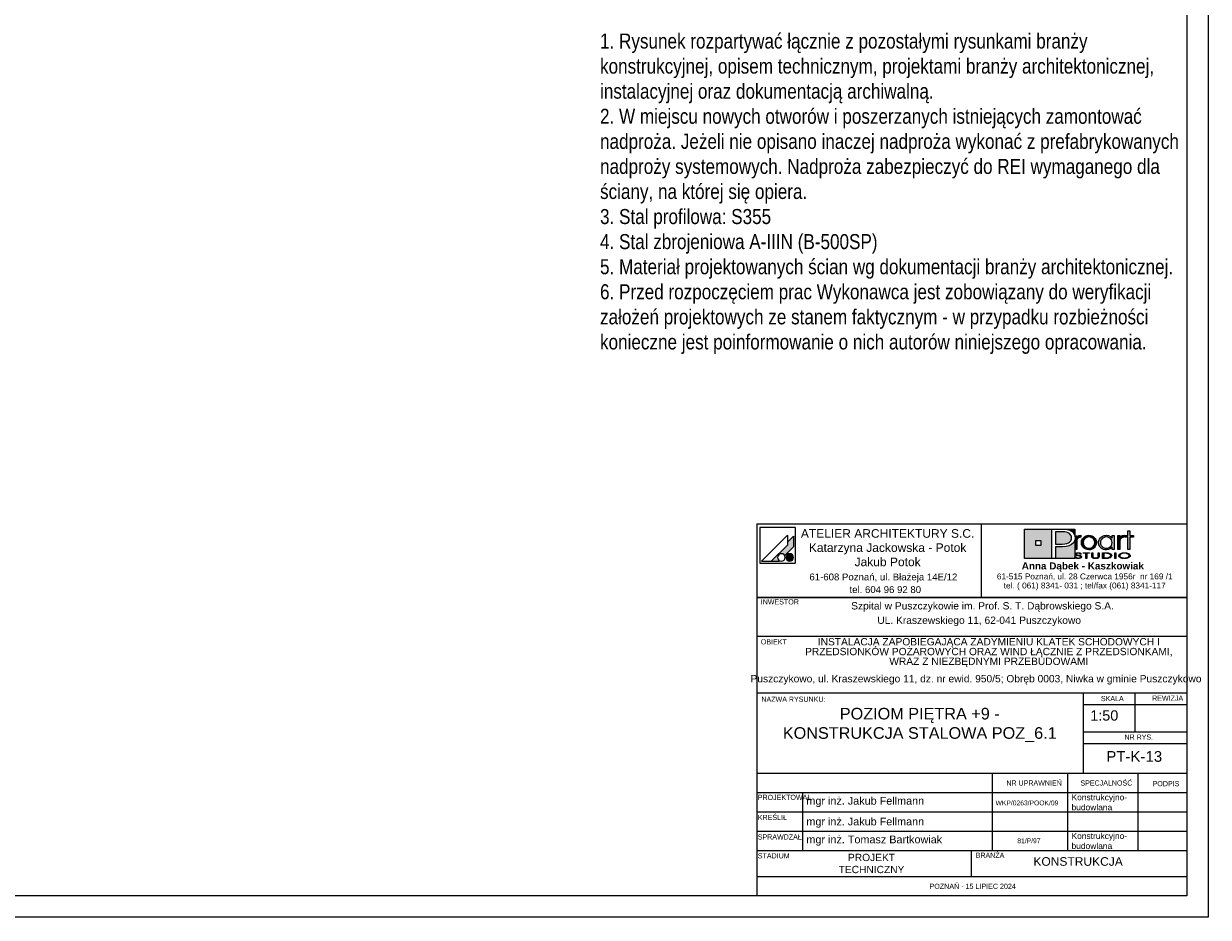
# Model space of a CAD drawing. Header units: millimetres. Extents: x 6307 to 19307, y -3070 to 5515.
# Tile 5 of 6: x 13795 to 19307, y -3070 to 1089. Entities that reach past the tile are written whole.
import ezdxf

# ---------------------------------------------------------------- set-up
doc = ezdxf.new("R2010")
doc.units = ezdxf.units.MM
doc.header["$LTSCALE"] = 200
for name, color, linetype in [('A_Arkusz', 7, 'Continuous'), ('BS_ram', 2, 'Continuous'), ('BZ_txs', 2, 'Continuous')]:
    doc.layers.add(name, color=color, linetype=linetype)
doc.styles.add('BIKTS', font='bikromsw.shx', dxfattribs={"width": 0.85})
doc.styles.add('GENERATED_STYLE_1', font='arial.ttf')
doc.styles.add('GENERATED_STYLE_2', font='txt')
doc.styles.add('GENERATED_STYLE_3', font='txt')

msp = doc.modelspace()

# ---------------------------------------------------------------- hatches: boundary and pattern name
at = {"layer": 'A_Arkusz', "linetype": 'Continuous', "lineweight": 5, "ltscale": 1000}
h = msp.add_hatch(color=7, dxfattribs=at)
h.paths.add_polyline_path([(18452.7, -1263.6), (18579.7, -1263.6), (18579.7, -1401.1), (18452.7, -1401.1)])
h.paths.add_polyline_path([(18504.7, -1316.5), (18528.4, -1316.5), (18528.4, -1340.4), (18504.7, -1340.4)], flags=0)
for points in [[(18685.9, -1263.6), (18685.9, -1293.7), (18685.2, -1291.3), (18682.1, -1285.2), (18678.1, -1279.9), (18673.2, -1275.3), (18667.5, -1271.5), (18662.1, -1268.9), (18656.2, -1266.9), (18650, -1265.4), (18642.9, -1264.4), (18626.9, -1263.6), (18625.7, -1263.6)], [(18628.7, -1276), (18619.7, -1275.9), (18596.1, -1275.9), (18596.1, -1333.2), (18626.7, -1333.2), (18639.1, -1332.6), (18649.3, -1330.8), (18657.1, -1327.7), (18661.2, -1325.1), (18664.7, -1321.8), (18667.5, -1318), (18669.7, -1313.8), (18671, -1309.3), (18671.4, -1304.7), (18670.3, -1297), (18666.9, -1290.2), (18661.1, -1284.3), (18655, -1280.6), (18647.8, -1278), (18639.6, -1276.5), (18635.4, -1276.2)], [(18596.1, -1401.1), (18685.9, -1401.1), (18685.9, -1316.2), (18680, -1327.6), (18670.3, -1336), (18659.1, -1341.3), (18645.8, -1344.4), (18630.2, -1345.5), (18596.1, -1345.6)]]:
    msp.add_hatch(color=7, dxfattribs=at).paths.add_polyline_path(points)
at = {"layer": 'A_Arkusz', "linetype": 'Continuous', "lineweight": 15, "ltscale": 1000}
for points in [[(17377.5, -1296.9), (17349.3, -1325.1), (17349.3, -1338), (17274, -1413.4), (17310.2, -1413.4), (17312.5, -1411.1), (17309.9, -1409.2), (17307.7, -1407.1), (17305.9, -1404.5), (17304.6, -1401.7), (17303.8, -1398.8), (17303.6, -1395.7), (17303.8, -1392.6), (17304.6, -1389.7), (17305.9, -1386.9), (17307.7, -1384.4), (17309.9, -1382.2), (17312.4, -1380.4), (17315.2, -1379.1), (17318.1, -1378.3), (17321.2, -1378.1), (17324.3, -1378.3), (17327.2, -1379.1), (17330, -1380.4), (17332.5, -1382.2), (17334.7, -1384.4), (17336.6, -1387), (17377.5, -1346.1), (17377.5, -1340)], [(17377.5, -1346.1), (17377.5, -1296.9), (17349.3, -1325.1), (17349.3, -1338), (17274, -1413.4), (17310.2, -1413.4), (17312.5, -1411.1, -1.314777), (17336.6, -1387)], [(18694.7, -1293.7), (18685.9, -1293.7), (18685.9, -1358.7), (18695.1, -1358.7), (18695.2, -1319.5, -0.145311), (18697.7, -1310.4, -0.140329), (18707.5, -1302.6), (18714.5, -1301.3), (18714.5, -1292.6), (18705.7, -1294.1), (18699.1, -1297.7), (18694.7, -1303.4)], [(18716.7, -1326), (18717, -1321.6), (18717.9, -1317.3), (18719.6, -1313.1), (18721.8, -1309), (18724.4, -1305.4), (18727.6, -1302.1), (18735, -1296.9), (18743.1, -1293.7), (18752, -1292.5), (18752.5, -1292.6), (18752, -1300), (18748.8, -1300.2), (18745.4, -1300.9), (18742.1, -1302), (18738.9, -1303.5), (18736, -1305.4), (18733.3, -1307.7), (18728.9, -1313.2), (18726.3, -1319.4), (18725.4, -1326.3), (18726.3, -1333.5), (18729, -1339.9), (18733.5, -1345.4), (18739, -1349.6), (18745.3, -1352), (18748.8, -1352.5), (18748.3, -1359.9), (18743.1, -1359.2), (18734.9, -1356.1), (18727.6, -1350.9), (18721.5, -1343.7), (18717.9, -1335.4)], [(18752, -1299.9), (18759.1, -1300.9), (18765.5, -1303.6), (18771.2, -1308), (18775.4, -1313.2), (18777.9, -1319.2), (18778.8, -1326), (18778.2, -1331.1), (18786.4, -1334.2), (18786.8, -1332.9), (18787.5, -1326.4), (18787.1, -1321.6), (18786, -1316.9), (18784, -1312.1), (18780.8, -1306.9), (18776.6, -1302.2), (18771.5, -1298.3), (18765.4, -1295.1), (18759.1, -1293.3), (18752.5, -1292.6)], [(18908.3, -1302.6), (18906.5, -1303.4), (18904.7, -1304.5), (18902.9, -1305.8), (18900.6, -1307.9), (18898.8, -1310), (18897.5, -1312.3), (18896.6, -1314.8), (18896.1, -1317.7), (18895.9, -1321.2), (18895.9, -1358.7), (18886.7, -1358.7), (18886.7, -1294.1), (18895.5, -1294.1), (18895.5, -1303.4), (18899.9, -1297.7), (18906.5, -1294.1), (18915.3, -1292.6), (18915.3, -1301.3), (18912.6, -1301.6), (18910.2, -1302.1)], [(18942.4, -1358.7), (18933.7, -1358.7), (18933.7, -1301.6), (18919.4, -1301.6), (18919.4, -1294.1), (18933.7, -1294.1), (18933.7, -1271.4), (18942.4, -1271.4), (18942.4, -1294.1), (18958.6, -1294.1), (18958.6, -1301.6), (18942.4, -1301.6)], [(18711.2, -1380.4), (18716.5, -1380.4), (18716.1, -1378.5), (18714.7, -1376.8), (18712.5, -1375.3), (18709.6, -1374.2), (18706.3, -1373.5), (18702.5, -1373.3), (18698.6, -1373.5), (18695.1, -1374.2), (18692.1, -1375.4), (18690, -1376.9), (18688.7, -1378.5), (18688.3, -1380.4), (18688.7, -1382.2), (18689.9, -1383.8), (18691.8, -1385.1), (18693.4, -1385.8), (18694.8, -1386.3), (18696, -1386.6), (18698.4, -1387), (18700.6, -1387.4), (18703, -1387.7), (18705.3, -1388.1), (18706.8, -1388.5), (18708.3, -1388.9), (18708.6, -1385.9), (18706.3, -1385.5), (18703.1, -1385), (18699.3, -1384.4), (18697.5, -1383.9), (18695.8, -1383.4), (18694.4, -1382.6), (18693.6, -1381.5), (18693.4, -1380.3), (18693.7, -1378.9), (18694.6, -1377.9), (18696.1, -1376.9), (18697.9, -1376.2), (18699.9, -1375.8), (18701.6, -1375.7), (18703.4, -1375.7), (18705.3, -1376), (18706.8, -1376.3), (18708.4, -1377), (18709.8, -1378), (18710.8, -1379.1)], [(18742.5, -1400.3), (18737.5, -1400.3), (18737.5, -1376.1), (18725.8, -1376.1), (18725.8, -1373.7), (18754.1, -1373.7), (18754.1, -1376.1), (18742.5, -1376.1)], [(18762.7, -1358.7), (18757.4, -1359.9), (18752.1, -1360.3), (18748.3, -1359.9), (18748.8, -1352.5), (18752.2, -1352.9), (18759.2, -1352), (18765.5, -1349.4), (18771, -1345.1), (18775.3, -1339.6), (18777.9, -1333.3), (18778.2, -1331.1), (18786.4, -1334.2), (18784.8, -1339.1), (18781.4, -1345.1), (18777.6, -1349.7), (18773.1, -1353.6), (18767.8, -1356.6)], [(18794.4, -1398.3), (18792.5, -1399.1), (18790.4, -1399.8), (18787.9, -1400.3), (18785.3, -1400.6), (18782.6, -1400.7), (18778.8, -1400.6), (18775.4, -1400), (18772.2, -1399), (18768.4, -1396.8), (18766.1, -1393.9), (18765.3, -1390.3), (18765.3, -1373.7), (18770.4, -1373.7), (18770.4, -1390.3), (18770.7, -1392.4), (18771.5, -1394.1), (18772.8, -1395.4, 0.154269), (18782.6, -1398.2, 0.149724), (18792.1, -1395.6), (18793.6, -1394.1)], [(18793.6, -1394.1), (18794.4, -1392.4), (18794.7, -1390.3), (18794.7, -1373.7), (18799.8, -1373.7), (18799.8, -1390.3), (18799.3, -1393.1), (18798.1, -1395.4), (18796, -1397.4), (18794.4, -1398.3)], [(18820.6, -1397.9), (18826.1, -1397.9), (18826.1, -1400.3), (18815.6, -1400.3), (18815.6, -1373.7), (18826.1, -1373.7), (18826.1, -1376.1), (18820.6, -1376.1)], [(18830, -1373.7), (18836.4, -1374), (18840.5, -1374.5), (18840.5, -1377.1), (18837.3, -1376.6), (18832.9, -1376.2), (18827.9, -1376.1), (18826.1, -1376.1), (18826.1, -1373.7)], [(18846.8, -1376), (18850, -1377.2), (18852.7, -1378.8), (18855, -1380.6), (18856.8, -1382.6), (18857.9, -1384.8), (18858.3, -1387), (18857.7, -1389.8), (18856, -1392.5), (18853.2, -1394.9), (18850.4, -1396.6), (18847.3, -1398), (18843.8, -1399), (18840.3, -1399.6), (18840.3, -1397), (18843.1, -1396.3), (18846.9, -1394.9), (18849.9, -1393), (18851.7, -1391.1), (18852.8, -1389.1), (18853.2, -1386.9), (18852.8, -1384.7), (18851.5, -1382.6), (18849.7, -1381), (18847, -1379.3), (18844.1, -1378.1), (18840.5, -1377.1), (18840.5, -1374.5), (18842, -1374.7)], [(18876.9, -1400.3), (18871.8, -1400.3), (18871.8, -1373.7), (18876.9, -1373.7)], [(17352.7, -1379.7), (17365.9, -1412.3, -0.39153), (17343.9, -1403.1, -0.418968)], [(17352.7, -1379.7), (17365.9, -1412.3, 0.455663), (17375.3, -1387.3, 0.390402)], [(18692, -1392.8), (18686.6, -1392.8), (18687, -1394.6), (18688, -1396.1), (18689.5, -1397.5), (18691, -1398.4), (18692.7, -1399.1), (18694, -1399.6), (18695, -1399.9), (18697.5, -1400.4), (18700.2, -1400.7), (18701.8, -1400.6), (18703.5, -1400.7), (18706.5, -1400.5), (18710.3, -1399.6), (18713.5, -1398.3), (18715.9, -1396.7), (18717.3, -1394.9), (18717.8, -1393), (18717.6, -1391.9), (18717.1, -1390.7), (18716.4, -1389.7), (18715.2, -1388.6), (18714.2, -1387.9), (18712.5, -1387.1), (18711.3, -1386.6), (18709.4, -1386.1), (18708.6, -1385.9), (18708.3, -1388.9), (18709.2, -1389.2), (18711.1, -1390.3), (18712.3, -1391.6), (18712.7, -1393.1), (18712.4, -1394.4), (18711.6, -1395.4), (18709.9, -1396.6), (18708.8, -1397.2), (18707.7, -1397.6), (18705.8, -1398), (18704.2, -1398.3), (18702.9, -1398.3), (18701.4, -1398.3), (18699.6, -1398.1), (18698, -1397.8), (18696.6, -1397.4), (18695.2, -1396.8), (18694.4, -1396.4), (18693.3, -1395.4), (18692.5, -1394.2)], [(18840.3, -1399.6), (18839.8, -1399.7), (18835.4, -1400.1), (18830.4, -1400.3), (18826.1, -1400.3), (18826.1, -1397.9), (18827.9, -1397.9), (18831.1, -1397.8), (18834.4, -1397.7), (18836.1, -1397.6), (18838.6, -1397.3), (18840.3, -1397)]]:
    msp.add_hatch(color=7, dxfattribs=at).paths.add_polyline_path(points)
h = msp.add_hatch(color=7, dxfattribs=at)
h.paths.add_polyline_path([(18860, -1347.4), (18852.6, -1354.6), (18843.7, -1358.9), (18833.3, -1360.3), (18826.7, -1359.7), (18820.4, -1358.1), (18814.3, -1355.4), (18809, -1351.8), (18804.6, -1347.4), (18801.1, -1342.1), (18798.7, -1337), (18797.3, -1331.7), (18796.8, -1326.4), (18797.1, -1322.2), (18798, -1318), (18799.4, -1313.9), (18801.3, -1310), (18803.7, -1306.4), (18806.5, -1303.1), (18810.2, -1300), (18814.3, -1297.3), (18818.9, -1295.2), (18823.5, -1293.7), (18828.4, -1292.8), (18833.4, -1292.5), (18838.7, -1292.9), (18843.8, -1294), (18848.5, -1295.9), (18852.8, -1298.4), (18856.6, -1301.7), (18860, -1305.6), (18860, -1300), (18860, -1294.1), (18868.7, -1294.1), (18868.7, -1319.6), (18868.7, -1358.7), (18860, -1358.7), (18860, -1353.7)])
h.paths.add_polyline_path([(18821.6, -1302.6, 0.471077), (18809.8, -1340.3, 0.494724), (18853.4, -1343.6, 0.387258), (18852.6, -1308.3, 0.314042)], flags=0)
h = msp.add_hatch(color=7, dxfattribs=at)
h.paths.add_polyline_path([(18917.2, -1373.3, 0.130991), (18896.6, -1378.2, 0.250658), (18890.4, -1386.9, 0.250617), (18895.3, -1394.9, 0.141351), (18917.3, -1400.7, 0.117723), (18937, -1396.2, 0.245905), (18943.9, -1387, 0.237366), (18939, -1379.1, 0.143887)])
h.paths.add_polyline_path([(18917.2, -1375.6, 0.128597), (18901.7, -1379.1), (18899.9, -1380.2), (18898.4, -1381.4), (18897.1, -1382.8), (18896.2, -1384.2), (18895.7, -1385.4), (18895.5, -1386.9), (18896.1, -1389.7), (18897.9, -1392.2), (18901.1, -1394.6, 0.126974), (18917.3, -1398.4, 0.113214), (18932.5, -1395), (18935.3, -1393.2), (18936.9, -1391.7), (18938, -1390.2), (18938.7, -1388.6), (18938.9, -1387), (18938.5, -1385), (18937.5, -1383.1), (18935.8, -1381.2), (18933.1, -1379.4, 0.11716)], flags=0)

# ---------------------------------------------------------------- linework, layer by layer
at = {"layer": 'A_Arkusz', "color": 7, "linetype": 'Continuous', "lineweight": 15, "ltscale": 1000}
for p, q in [((17207.4, -1239.7), (17207.4, -1581.2)), ((17207.4, -1239.8), (19207.4, -1239.8)), ((17220.3, -1256.8), (17220.3, -1422)), ((17385.6, -1256.8), (17220.3, -1256.8)), ((17385.6, -1256.8), (17385.6, -1422)), ((18249.8, -1239.7), (18249.8, -1581.2)), ((18452.7, -1263.6), (18685.9, -1263.6)), ((18452.7, -1401.1), (18452.7, -1263.6)), ((18579.7, -1401.1), (18579.7, -1263.6)), ((18579.7, -1263.6), (18625.2, -1263.6)), ((18625.2, -1263.6), (18634.7, -1263.8)), ((18634.7, -1263.8), (18642.9, -1264.4)), ((18642.9, -1264.4), (18650, -1265.4)), ((18650, -1265.4), (18656.2, -1266.9)), ((18656.2, -1266.9), (18662.1, -1268.9)), ((18685.9, -1263.6), (18685.9, -1294.1)), ((17349.3, -1292.1), (17228.1, -1413.4)), ((17349.3, -1292.1), (17349.3, -1338)), ((17377.5, -1296.9), (17349.3, -1325.1)), ((17377.5, -1296.9), (17377.5, -1340)), ((18504.7, -1316.5), (18528.4, -1316.5)), ((18504.7, -1316.5), (18528.4, -1316.5)), ((18504.7, -1340.4), (18504.7, -1316.5)), ((18528.4, -1316.5), (18528.4, -1340.4)), ((18528.4, -1316.5), (18528.4, -1340.4)), ((18596.1, -1275.9), (18596.1, -1333.2)), ((18619.7, -1275.9), (18596.1, -1275.9)), ((18628.7, -1276), (18619.7, -1275.9)), ((18635.4, -1276.2), (18628.7, -1276)), ((18639.6, -1276.5), (18635.4, -1276.2)), ((18647.8, -1278), (18639.6, -1276.5)), ((18655, -1280.6), (18647.8, -1278)), ((18661.2, -1284.4), (18655, -1280.6)), ((18666.9, -1290.2), (18661.2, -1284.4)), ((18661.2, -1325.1), (18664.7, -1321.8)), ((18662.1, -1268.9), (18667.5, -1271.5)), ((18664.7, -1321.8), (18667.5, -1318)), ((18670.3, -1297), (18666.9, -1290.2)), ((18667.5, -1271.5), (18673.2, -1275.3)), ((18667.5, -1318), (18669.7, -1313.8)), ((18669.7, -1313.8), (18671, -1309.3)), ((18671.4, -1304.7), (18670.3, -1297)), ((18671, -1309.3), (18671.4, -1304.7)), ((18673.2, -1275.3), (18678.1, -1279.9)), ((18678.1, -1279.9), (18682.1, -1285.2)), ((18685.8, -1317.2), (18680, -1327.6)), ((18682.1, -1285.2), (18685.2, -1291.3)), ((18685.2, -1291.3), (18687.1, -1297.9)), ((18687.7, -1304.9), (18685.8, -1317.2)), ((18685.9, -1316.9), (18685.9, -1401.1)), ((18687.1, -1297.9), (18687.7, -1304.9)), ((18694.7, -1294.1), (18694.7, -1303.4)), ((18694.7, -1303.4), (18699.1, -1297.7)), ((18695.3, -1317.7), (18695.1, -1321.2)), ((18695.1, -1321.2), (18695.1, -1358.7)), ((18695.8, -1314.8), (18695.3, -1317.7)), ((18696.6, -1312.3), (18695.8, -1314.8)), ((18697.9, -1310), (18696.6, -1312.3)), ((18699.8, -1307.9), (18697.9, -1310)), ((18699.1, -1297.7), (18705.7, -1294.1)), ((18702.1, -1305.8), (18699.8, -1307.9)), ((18703.9, -1304.5), (18702.1, -1305.8)), ((18705.7, -1303.4), (18703.9, -1304.5)), ((18705.7, -1294.1), (18714.5, -1292.6)), ((18707.5, -1302.6), (18705.7, -1303.4)), ((18709.4, -1302.1), (18707.5, -1302.6)), ((18711.7, -1301.6), (18709.4, -1302.1)), ((18714.5, -1301.3), (18711.7, -1301.6)), ((18714.5, -1292.6), (18714.5, -1301.3)), ((18716.7, -1326), (18717, -1321.6)), ((18717, -1321.6), (18717.9, -1317.3)), ((18717.9, -1317.3), (18719.6, -1313.1)), ((18719.6, -1313.1), (18721.8, -1309)), ((18721.8, -1309), (18724.4, -1305.4)), ((18724.4, -1305.4), (18727.6, -1302.1)), ((18726.3, -1319.4), (18725.4, -1326.3)), ((18728.9, -1313.2), (18726.3, -1319.4)), ((18727.6, -1302.1), (18735, -1296.9)), ((18733.3, -1307.7), (18728.9, -1313.2)), ((18736, -1305.4), (18733.3, -1307.7)), ((18735, -1296.9), (18743.1, -1293.7)), ((18738.9, -1303.5), (18736, -1305.4)), ((18742.1, -1302), (18738.9, -1303.5)), ((18745.4, -1300.9), (18742.1, -1302)), ((18743.1, -1293.7), (18752, -1292.5)), ((18748.8, -1300.2), (18745.4, -1300.9)), ((18752.2, -1300), (18748.8, -1300.2)), ((18752, -1292.5), (18758.9, -1293.2)), ((18759.1, -1300.9), (18752.2, -1300)), ((18758.9, -1293.2), (18765.4, -1295.1)), ((18765.5, -1303.6), (18759.1, -1300.9)), ((18765.4, -1295.1), (18771.5, -1298.3)), ((18771.2, -1308), (18765.5, -1303.6)), ((18775.4, -1313.2), (18771.2, -1308)), ((18771.5, -1298.3), (18776.6, -1302.2)), ((18777.9, -1319.2), (18775.4, -1313.2)), ((18776.6, -1302.2), (18780.8, -1306.9)), ((18778.8, -1326), (18777.9, -1319.2)), ((18780.8, -1306.9), (18784.2, -1312.3)), ((18784.2, -1312.3), (18786, -1316.9)), ((18786, -1316.9), (18787.1, -1321.6)), ((18787.1, -1321.6), (18787.5, -1326.4)), ((18796.8, -1326.4), (18797.1, -1322.2)), ((18797.1, -1322.2), (18798, -1318)), ((18798, -1318), (18799.4, -1313.9)), ((18799.4, -1313.9), (18801.3, -1310)), ((18801.3, -1310), (18803.7, -1306.4)), ((18803.7, -1306.4), (18806.5, -1303.1)), ((18806.5, -1319.4), (18805.6, -1326)), ((18806.5, -1303.1), (18810.2, -1300)), ((18809.2, -1313.3), (18806.5, -1319.4)), ((18813.7, -1307.8), (18809.2, -1313.3)), ((18810.2, -1300), (18814.3, -1297.3)), ((18819.6, -1303.5), (18813.7, -1307.8)), ((18814.3, -1297.3), (18818.9, -1295.2)), ((18818.9, -1295.2), (18823.5, -1293.7)), ((18826.1, -1300.8), (18819.6, -1303.5)), ((18823.5, -1293.7), (18828.4, -1292.8)), ((18833.2, -1300), (18826.1, -1300.8)), ((18828.4, -1292.8), (18833.4, -1292.5)), ((18840.4, -1300.9), (18833.2, -1300)), ((18833.4, -1292.5), (18838.7, -1292.9)), ((18838.7, -1292.9), (18843.8, -1294)), ((18846.7, -1303.6), (18840.4, -1300.9)), ((18843.8, -1294), (18848.5, -1295.9)), ((18852.3, -1307.9), (18846.7, -1303.6)), ((18848.5, -1295.9), (18852.8, -1298.4)), ((18856.6, -1313.4), (18852.3, -1307.9)), ((18852.8, -1298.4), (18856.6, -1301.7)), ((18856.6, -1301.7), (18860, -1305.6)), ((18859.2, -1319.6), (18856.6, -1313.4)), ((18860, -1326.5), (18859.2, -1319.6)), ((18860, -1305.6), (18860, -1294.1)), ((18860, -1294.1), (18868.7, -1294.1)), ((18868.7, -1294.1), (18868.7, -1358.7)), ((18886.7, -1358.7), (18886.7, -1294.1)), ((18886.7, -1294.1), (18895.5, -1294.1)), ((18895.5, -1294.1), (18895.5, -1303.4)), ((18895.5, -1303.4), (18899.9, -1297.7)), ((18896.1, -1317.7), (18895.9, -1321.2)), ((18895.9, -1321.2), (18895.9, -1358.7)), ((18896.6, -1314.8), (18896.1, -1317.7)), ((18897.5, -1312.3), (18896.6, -1314.8)), ((18898.8, -1310), (18897.5, -1312.3)), ((18900.6, -1307.9), (18898.8, -1310)), ((18899.9, -1297.7), (18906.5, -1294.1)), ((18902.9, -1305.8), (18900.6, -1307.9)), ((18904.7, -1304.5), (18902.9, -1305.8)), ((18906.5, -1303.4), (18904.7, -1304.5)), ((18906.5, -1294.1), (18915.3, -1292.6)), ((18908.3, -1302.6), (18906.5, -1303.4)), ((18910.2, -1302.1), (18908.3, -1302.6)), ((18912.6, -1301.6), (18910.2, -1302.1)), ((18915.3, -1301.3), (18912.6, -1301.6)), ((18915.3, -1292.6), (18915.3, -1301.3)), ((18919.4, -1301.6), (18919.4, -1294.1)), ((18919.4, -1294.1), (18933.7, -1294.1)), ((18933.7, -1301.6), (18919.4, -1301.6)), ((18933.7, -1294.1), (18933.7, -1271.4)), ((18933.7, -1271.4), (18942.4, -1271.4)), ((18933.7, -1358.7), (18933.7, -1301.6)), ((18942.4, -1271.4), (18942.4, -1294.1)), ((18942.4, -1294.1), (18958.6, -1294.1)), ((18958.6, -1301.6), (18942.4, -1301.6)), ((18942.4, -1301.6), (18942.4, -1358.7)), ((18958.6, -1294.1), (18958.6, -1301.6)), ((17349.3, -1338), (17274, -1413.4)), ((17377.5, -1346.1), (17336.6, -1387)), ((17377.5, -1340), (17377.5, -1346.1)), ((18528.4, -1340.4), (18504.7, -1340.4)), ((18596.1, -1333.2), (18626.7, -1333.2)), ((18596.1, -1345.6), (18596.1, -1401.1)), ((18629.3, -1345.6), (18596.1, -1345.6)), ((18626.7, -1333.2), (18639.1, -1332.6)), ((18645.5, -1344.5), (18629.3, -1345.6)), ((18639.1, -1332.6), (18649.3, -1330.8)), ((18659.1, -1341.3), (18645.5, -1344.5)), ((18649.3, -1330.8), (18657.1, -1327.7)), ((18657.1, -1327.7), (18661.2, -1325.1)), ((18670.3, -1336), (18659.1, -1341.3)), ((18680, -1327.6), (18670.3, -1336)), ((18695.1, -1358.7), (18685.9, -1358.7)), ((18688.7, -1378.5), (18690, -1376.9)), ((18690, -1376.9), (18692.1, -1375.4)), ((18692.1, -1375.4), (18695.1, -1374.2)), ((18694.6, -1377.9), (18693.7, -1379)), ((18696.1, -1376.9), (18694.6, -1377.9)), ((18695.1, -1374.2), (18698.6, -1373.5)), ((18697.9, -1376.2), (18696.1, -1376.9)), ((18699.9, -1375.8), (18697.9, -1376.2)), ((18698.6, -1373.5), (18702.5, -1373.3)), ((18702.1, -1375.6), (18699.9, -1375.8)), ((18704.5, -1375.8), (18702.1, -1375.6)), ((18702.5, -1373.3), (18706.3, -1373.5)), ((18706.6, -1376.2), (18704.5, -1375.8)), ((18706.3, -1373.5), (18709.6, -1374.2)), ((18708.4, -1377), (18706.6, -1376.2)), ((18709.8, -1378), (18708.4, -1377)), ((18709.6, -1374.2), (18712.5, -1375.3)), ((18710.8, -1379.1), (18709.8, -1378)), ((18712.5, -1375.3), (18714.7, -1376.8)), ((18714.7, -1376.8), (18716.1, -1378.5)), ((18717.9, -1335.4), (18716.7, -1326)), ((18721.5, -1343.7), (18717.9, -1335.4)), ((18727.6, -1350.9), (18721.5, -1343.7)), ((18725.4, -1326.3), (18726.3, -1333.5)), ((18725.8, -1376.1), (18725.8, -1373.7)), ((18725.8, -1373.7), (18754.1, -1373.7)), ((18737.5, -1376.1), (18725.8, -1376.1)), ((18726.3, -1333.5), (18729, -1339.9)), ((18734.9, -1356.1), (18727.6, -1350.9)), ((18729, -1339.9), (18733.5, -1345.4)), ((18733.5, -1345.4), (18739, -1349.6)), ((18743.1, -1359.2), (18734.9, -1356.1)), ((18737.5, -1400.3), (18737.5, -1376.1)), ((18739, -1349.6), (18745.3, -1352)), ((18754.1, -1376.1), (18742.5, -1376.1)), ((18742.5, -1376.1), (18742.5, -1400.3)), ((18752.1, -1360.3), (18743.1, -1359.2)), ((18745.3, -1352), (18752.2, -1352.9)), ((18757.4, -1359.9), (18752.1, -1360.3)), ((18752.2, -1352.9), (18759.2, -1352)), ((18754.1, -1373.7), (18754.1, -1376.1)), ((18762.7, -1358.7), (18757.4, -1359.9)), ((18759.2, -1352), (18765.5, -1349.4)), ((18767.8, -1356.6), (18762.7, -1358.7)), ((18765.3, -1373.7), (18770.4, -1373.7)), ((18765.3, -1390.3), (18765.3, -1373.7)), ((18765.5, -1349.4), (18771, -1345.1)), ((18773.1, -1353.6), (18767.8, -1356.6)), ((18770.4, -1373.7), (18770.4, -1390.3)), ((18771, -1345.1), (18775.3, -1339.6)), ((18777.6, -1349.7), (18773.1, -1353.6)), ((18775.3, -1339.6), (18777.9, -1333.3)), ((18781.4, -1345.1), (18777.6, -1349.7)), ((18777.9, -1333.3), (18778.8, -1326)), ((18784.8, -1339.1), (18781.4, -1345.1)), ((18786.8, -1332.9), (18784.8, -1339.1)), ((18787.5, -1326.4), (18786.8, -1332.9)), ((18794.7, -1390.3), (18794.7, -1373.7)), ((18794.7, -1373.7), (18799.8, -1373.7)), ((18797.3, -1331.7), (18796.8, -1326.4)), ((18798.7, -1337), (18797.3, -1331.7)), ((18801.1, -1342.1), (18798.7, -1337)), ((18799.8, -1373.7), (18799.8, -1390.3)), ((18804.6, -1347.4), (18801.1, -1342.1)), ((18809, -1351.8), (18804.6, -1347.4)), ((18805.6, -1326), (18806.4, -1333)), ((18806.4, -1333), (18809, -1339.2)), ((18809, -1339.2), (18813.4, -1344.8)), ((18814.3, -1355.4), (18809, -1351.8)), ((18813.4, -1344.8), (18816, -1347.1)), ((18820.4, -1358.1), (18814.3, -1355.4)), ((18815.6, -1400.3), (18815.6, -1373.7)), ((18815.6, -1373.7), (18826.1, -1373.7)), ((18815.6, -1400.3), (18815.6, -1373.7)), ((18815.6, -1373.7), (18830, -1373.7)), ((18816, -1347.1), (18819.1, -1349.1)), ((18819.1, -1349.1), (18822.5, -1350.7)), ((18826.7, -1359.7), (18820.4, -1358.1)), ((18826.1, -1376.1), (18820.6, -1376.1)), ((18820.6, -1376.1), (18820.6, -1397.9)), ((18827.9, -1376.1), (18820.6, -1376.1)), ((18820.6, -1376.1), (18820.6, -1397.9)), ((18822.5, -1350.7), (18826, -1351.9)), ((18826, -1351.9), (18829.6, -1352.6)), ((18826.1, -1373.7), (18826.1, -1376.1)), ((18833.3, -1360.3), (18826.7, -1359.7)), ((18832.9, -1376.2), (18827.9, -1376.1)), ((18829.6, -1352.6), (18833.3, -1352.9)), ((18830, -1373.7), (18836.4, -1374)), ((18837.3, -1376.6), (18832.9, -1376.2)), ((18833.3, -1352.9), (18840.3, -1352)), ((18843.7, -1358.9), (18833.3, -1360.3)), ((18836.4, -1374), (18842, -1374.7)), ((18840.9, -1377.2), (18837.3, -1376.6)), ((18840.3, -1352), (18846.6, -1349.4)), ((18844.1, -1378.1), (18840.9, -1377.2)), ((18842, -1374.7), (18846.8, -1376)), ((18852.6, -1354.6), (18843.7, -1358.9)), ((18846.6, -1349.4), (18852.2, -1345)), ((18846.8, -1376), (18850, -1377.2)), ((18850, -1377.2), (18852.7, -1378.8)), ((18852.2, -1345), (18856.6, -1339.5)), ((18860, -1347.4), (18852.6, -1354.6)), ((18856.6, -1339.5), (18859.1, -1333.4)), ((18859.1, -1333.4), (18860, -1326.5)), ((18860, -1358.7), (18860, -1347.4)), ((18868.7, -1358.7), (18860, -1358.7)), ((18871.8, -1400.3), (18871.8, -1373.7)), ((18871.8, -1373.7), (18876.9, -1373.7)), ((18871.8, -1400.3), (18871.8, -1373.7)), ((18871.8, -1373.7), (18876.9, -1373.7)), ((18876.9, -1373.7), (18876.9, -1400.3)), ((18876.9, -1373.7), (18876.9, -1400.3)), ((18895.9, -1358.7), (18886.7, -1358.7)), ((18896.6, -1378.2), (18899.9, -1376.5)), ((18899.9, -1376.5), (18904, -1375.1)), ((18906.3, -1377.2), (18901.7, -1379.1)), ((18904, -1375.1), (18908.1, -1374.1)), ((18911.4, -1376), (18906.3, -1377.2)), ((18908.1, -1374.1), (18912.5, -1373.5)), ((18917.2, -1375.6), (18911.4, -1376)), ((18912.5, -1373.5), (18917.2, -1373.3)), ((18917.2, -1373.3), (18922.4, -1373.5)), ((18920.7, -1375.8), (18917.2, -1375.6)), ((18924, -1376.2), (18920.7, -1375.8)), ((18922.4, -1373.5), (18927.4, -1374.3)), ((18927.2, -1376.9), (18924, -1376.2)), ((18930.6, -1378.1), (18927.2, -1376.9)), ((18927.4, -1374.3), (18932.2, -1375.6)), ((18932.2, -1375.6), (18935.9, -1377.2)), ((18942.4, -1358.7), (18933.7, -1358.7)), ((18935.9, -1377.2), (18939, -1379.1)), ((17220.3, -1422), (17385.6, -1422)), ((17228.1, -1413.4), (17310.2, -1413.4)), ((17312.5, -1411.1), (17310.2, -1413.4)), ((18685.9, -1401.1), (18452.7, -1401.1)), ((18596.1, -1401.1), (18579.7, -1401.1)), ((18687, -1394.6), (18686.6, -1392.8)), ((18686.6, -1392.8), (18692, -1392.8)), ((18688, -1396.1), (18687, -1394.6)), ((18689.5, -1397.5), (18688, -1396.1)), ((18688.3, -1380.4), (18688.7, -1378.5)), ((18688.7, -1382.2), (18688.3, -1380.4)), ((18689.9, -1383.8), (18688.7, -1382.2)), ((18691, -1398.4), (18689.5, -1397.5)), ((18691.8, -1385.1), (18689.9, -1383.8)), ((18692.9, -1399.2), (18691, -1398.4)), ((18692.9, -1385.6), (18691.8, -1385.1)), ((18692, -1392.8), (18692.5, -1394.2)), ((18692.5, -1394.2), (18693.3, -1395.4)), ((18694.1, -1386.1), (18692.9, -1385.6)), ((18695, -1399.9), (18692.9, -1399.2)), ((18693.3, -1395.4), (18694.4, -1396.4)), ((18693.7, -1379), (18693.4, -1380.3)), ((18693.4, -1380.3), (18693.6, -1381.5)), ((18693.6, -1381.5), (18694.4, -1382.6)), ((18695.4, -1386.4), (18694.1, -1386.1)), ((18694.4, -1382.6), (18695.8, -1383.4)), ((18694.4, -1396.4), (18695.4, -1396.9)), ((18697.3, -1400.4), (18695, -1399.9)), ((18697, -1386.8), (18695.4, -1386.4)), ((18695.4, -1396.9), (18696.6, -1397.4)), ((18695.8, -1383.4), (18697.5, -1383.9)), ((18696.6, -1397.4), (18698, -1397.8)), ((18699, -1387.1), (18697, -1386.8)), ((18699.8, -1400.6), (18697.3, -1400.4)), ((18697.5, -1383.9), (18700, -1384.5)), ((18698, -1397.8), (18699.4, -1398.1)), ((18701.4, -1387.5), (18699, -1387.1)), ((18699.4, -1398.1), (18700.9, -1398.3)), ((18702.3, -1400.7), (18699.8, -1400.6)), ((18700, -1384.5), (18703.3, -1385)), ((18700.9, -1398.3), (18702.4, -1398.4)), ((18704.7, -1388), (18701.4, -1387.5)), ((18706.5, -1400.5), (18702.3, -1400.7)), ((18702.4, -1398.4), (18703.8, -1398.3)), ((18703.3, -1385), (18706, -1385.5)), ((18703.8, -1398.3), (18705.1, -1398.2)), ((18707.3, -1388.6), (18704.7, -1388)), ((18705.1, -1398.2), (18706.5, -1397.9)), ((18706, -1385.5), (18708, -1385.8)), ((18706.5, -1397.9), (18707.8, -1397.5)), ((18710.3, -1399.6), (18706.5, -1400.5)), ((18709.2, -1389.2), (18707.3, -1388.6)), ((18707.8, -1397.5), (18708.9, -1397.1)), ((18708, -1385.8), (18709.4, -1386.1)), ((18708.9, -1397.1), (18709.9, -1396.6)), ((18711.1, -1390.3), (18709.2, -1389.2)), ((18709.4, -1386.1), (18710.5, -1386.3)), ((18709.9, -1396.6), (18711.5, -1395.6)), ((18713.5, -1398.3), (18710.3, -1399.6)), ((18710.5, -1386.3), (18711.6, -1386.7)), ((18711.2, -1380.4), (18710.8, -1379.1)), ((18712.3, -1391.6), (18711.1, -1390.3)), ((18716.5, -1380.4), (18711.2, -1380.4)), ((18711.5, -1395.6), (18712.4, -1394.4)), ((18711.6, -1386.7), (18712.7, -1387.2)), ((18712.7, -1393.1), (18712.3, -1391.6)), ((18712.4, -1394.4), (18712.7, -1393.1)), ((18712.7, -1387.2), (18714.2, -1387.9)), ((18715.9, -1396.7), (18713.5, -1398.3)), ((18714.2, -1387.9), (18715.4, -1388.8)), ((18715.4, -1388.8), (18716.4, -1389.7)), ((18717.3, -1394.9), (18715.9, -1396.7)), ((18716.1, -1378.5), (18716.5, -1380.4)), ((18716.4, -1389.7), (18717.2, -1390.8)), ((18717.2, -1390.8), (18717.6, -1391.9)), ((18717.8, -1393), (18717.3, -1394.9)), ((18717.6, -1391.9), (18717.8, -1393)), ((18742.5, -1400.3), (18737.5, -1400.3)), ((18766.1, -1393.9), (18765.3, -1390.3)), ((18768.4, -1396.8), (18766.1, -1393.9)), ((18772.2, -1399), (18768.4, -1396.8)), ((18770.4, -1390.3), (18770.7, -1392.4)), ((18770.7, -1392.4), (18771.5, -1394.1)), ((18771.5, -1394.1), (18773, -1395.6)), ((18775.4, -1400), (18772.2, -1399)), ((18773, -1395.6), (18774.1, -1396.4)), ((18774.1, -1396.4), (18775.5, -1397)), ((18778.8, -1400.6), (18775.4, -1400)), ((18775.5, -1397), (18777.1, -1397.5)), ((18777.1, -1397.5), (18778.8, -1397.9)), ((18778.8, -1397.9), (18780.6, -1398.1)), ((18782.6, -1400.7), (18778.8, -1400.6)), ((18780.6, -1398.1), (18782.6, -1398.2)), ((18782.6, -1398.2), (18784.5, -1398.1)), ((18785.3, -1400.6), (18782.6, -1400.7)), ((18784.5, -1398.1), (18786.3, -1397.9)), ((18787.9, -1400.3), (18785.3, -1400.6)), ((18786.3, -1397.9), (18788, -1397.5)), ((18790.4, -1399.8), (18787.9, -1400.3)), ((18788, -1397.5), (18789.6, -1397)), ((18789.6, -1397), (18791, -1396.4)), ((18792.5, -1399.1), (18790.4, -1399.8)), ((18791, -1396.4), (18792.1, -1395.6)), ((18792.1, -1395.6), (18793.6, -1394.1)), ((18794.4, -1398.3), (18792.5, -1399.1)), ((18793.6, -1394.1), (18794.4, -1392.4)), ((18794.4, -1392.4), (18794.7, -1390.3)), ((18796, -1397.4), (18794.4, -1398.3)), ((18798.1, -1395.4), (18796, -1397.4)), ((18799.3, -1393.1), (18798.1, -1395.4)), ((18799.8, -1390.3), (18799.3, -1393.1)), ((18826.1, -1400.3), (18815.6, -1400.3)), ((18830.4, -1400.3), (18815.6, -1400.3)), ((18820.6, -1397.9), (18826.1, -1397.9)), ((18820.6, -1397.9), (18827.9, -1397.9)), ((18826.1, -1397.9), (18826.1, -1400.3)), ((18827.9, -1397.9), (18832.4, -1397.8)), ((18835.4, -1400.1), (18830.4, -1400.3)), ((18832.4, -1397.8), (18836.1, -1397.6)), ((18839.8, -1399.7), (18835.4, -1400.1)), ((18836.1, -1397.6), (18839, -1397.3)), ((18839, -1397.3), (18843.2, -1396.3)), ((18843.8, -1399), (18839.8, -1399.7)), ((18843.2, -1396.3), (18846.9, -1394.9)), ((18847.3, -1398), (18843.8, -1399)), ((18846.9, -1379.2), (18844.1, -1378.1)), ((18849.4, -1380.7), (18846.9, -1379.2)), ((18846.9, -1394.9), (18849.9, -1393)), ((18850.4, -1396.6), (18847.3, -1398)), ((18851.5, -1382.6), (18849.4, -1380.7)), ((18849.9, -1393), (18851.7, -1391.1)), ((18853.2, -1394.9), (18850.4, -1396.6)), ((18852.8, -1384.7), (18851.5, -1382.6)), ((18851.7, -1391.1), (18852.8, -1389.1)), ((18852.7, -1378.8), (18855, -1380.6)), ((18853.2, -1386.9), (18852.8, -1384.7)), ((18852.8, -1389.1), (18853.2, -1386.9)), ((18856, -1392.5), (18853.2, -1394.9)), ((18855, -1380.6), (18856.8, -1382.6)), ((18857.7, -1389.8), (18856, -1392.5)), ((18856.8, -1382.6), (18857.9, -1384.8)), ((18858.3, -1387), (18857.7, -1389.8)), ((18857.9, -1384.8), (18858.3, -1387)), ((18876.9, -1400.3), (18871.8, -1400.3)), ((18876.9, -1400.3), (18871.8, -1400.3)), ((18890.4, -1386.9), (18890.8, -1384.6)), ((18890.7, -1388.9), (18890.4, -1386.9)), ((18891.5, -1390.9), (18890.7, -1388.9)), ((18890.8, -1384.6), (18891.9, -1382.4)), ((18892.9, -1392.8), (18891.5, -1390.9)), ((18891.9, -1382.4), (18893.8, -1380.3)), ((18895.3, -1394.9), (18892.9, -1392.8)), ((18893.8, -1380.3), (18896.6, -1378.2)), ((18898.4, -1396.8), (18895.3, -1394.9)), ((18895.7, -1385.5), (18895.5, -1386.9)), ((18895.5, -1386.9), (18896.1, -1389.7)), ((18896.2, -1384.2), (18895.7, -1385.5)), ((18896.1, -1389.7), (18897.9, -1392.2)), ((18897.1, -1382.8), (18896.2, -1384.2)), ((18898.3, -1381.5), (18897.1, -1382.8)), ((18897.9, -1392.2), (18900.8, -1394.4)), ((18899.9, -1380.2), (18898.3, -1381.5)), ((18902.2, -1398.4), (18898.4, -1396.8)), ((18901.7, -1379.1), (18899.9, -1380.2)), ((18900.8, -1394.4), (18903, -1395.6)), ((18906.9, -1399.7), (18902.2, -1398.4)), ((18903, -1395.6), (18905.4, -1396.5)), ((18905.4, -1396.5), (18908.1, -1397.3)), ((18911.9, -1400.5), (18906.9, -1399.7)), ((18908.1, -1397.3), (18911.1, -1397.9)), ((18911.1, -1397.9), (18914.1, -1398.2)), ((18917.3, -1400.7), (18911.9, -1400.5)), ((18914.1, -1398.2), (18917.3, -1398.4)), ((18917.3, -1398.4), (18921.5, -1398.1)), ((18921.1, -1400.6), (18917.3, -1400.7)), ((18924.8, -1400.2), (18921.1, -1400.6)), ((18921.5, -1398.1), (18925.6, -1397.5)), ((18928.5, -1399.4), (18924.8, -1400.2)), ((18925.6, -1397.5), (18929.4, -1396.3)), ((18931.6, -1398.6), (18928.5, -1399.4)), ((18929.4, -1396.3), (18932.5, -1395)), ((18933.5, -1379.5), (18930.6, -1378.1)), ((18934.4, -1397.5), (18931.6, -1398.6)), ((18932.5, -1395), (18935, -1393.5)), ((18935.8, -1381.2), (18933.5, -1379.5)), ((18937, -1396.2), (18934.4, -1397.5)), ((18935, -1393.5), (18936.9, -1391.7)), ((18937.5, -1383.1), (18935.8, -1381.2)), ((18936.9, -1391.7), (18938, -1390.2)), ((18940.8, -1393.4), (18937, -1396.2)), ((18938.5, -1385), (18937.5, -1383.1)), ((18938, -1390.2), (18938.7, -1388.6)), ((18938.9, -1387), (18938.5, -1385)), ((18938.7, -1388.6), (18938.9, -1387)), ((18939, -1379.1), (18941.5, -1381.2)), ((18943.2, -1390.4), (18940.8, -1393.4)), ((18941.5, -1381.2), (18942.8, -1383.1)), ((18942.8, -1383.1), (18943.7, -1385)), ((18943.9, -1387), (18943.2, -1390.4)), ((18943.7, -1385), (18943.9, -1387)), ((17207.4, -1581.2), (19207.4, -1581.2)), ((17207.4, -1581.2), (17207.4, -2970.3)), ((19207.4, -1581.2), (17207.4, -1581.2)), ((17207.4, -1761.2), (19207.4, -1761.2)), ((17207.4, -2025.2), (19207.4, -2025.2)), ((18727.4, -2399), (18727.4, -2025.2)), ((18967.4, -2207.1), (18967.4, -2025.2)), ((18727.4, -2079.6), (19207.4, -2079.6)), ((18727.4, -2207.1), (19207.4, -2207.1)), ((18727.4, -2261.5), (19207.4, -2261.5)), ((17207.4, -2399), (19207.4, -2399)), ((18302.5, -2759), (18302.5, -2399)), ((18654, -2759), (18654, -2399)), ((18980.4, -2759), (18980.4, -2399)), ((17207.4, -2489), (19207.4, -2489)), ((17421.4, -2759), (17421.4, -2489)), ((17207.4, -2579), (19207.4, -2579)), ((17207.4, -2669), (19207.4, -2669)), ((17421.4, -2669), (19207.4, -2669)), ((17207.4, -2759), (19204.7, -2759)), ((17487.4, -2759), (19207.4, -2759)), ((18204.7, -2759), (18204.7, -2880.3)), ((17207.4, -2880.3), (19207.4, -2880.3)), ((17207.4, -2880.3), (19207.4, -2880.3))]:
    msp.add_line(p, q, dxfattribs=at)
for centre, start, end in [((17321.2, -1395.7), 0, 180), ((17321.2, -1395.7), 180, 0), ((17359.8, -1395.7), 0, 180), ((17359.8, -1395.7), 180, 0)]:
    msp.add_arc(centre, 17.6, start, end, dxfattribs=at)
at = {"layer": 'BS_ram', "color": 1}
msp.add_lwpolyline([(6307.4, -3070.3), (6307.4, 5329.7), (19307.4, 5329.7), (19307.4, -3070.3)], close=True, dxfattribs=at)
at = {"layer": 'BS_ram'}
msp.add_lwpolyline([(6907.4, -2970.3), (6907.4, 5229.7), (19207.4, 5229.7), (19207.4, -2970.3)], close=True, dxfattribs=at)

# ---------------------------------------------------------------- texts
at = {"layer": 'A_Arkusz', "color": 7, "linetype": 'Continuous', "lineweight": 15}
for s, insert, char_height, attachment_point, style in [('\\A1;{\\fArial|b0|i0|c238|p38;ATELIER ARCHITEKTURY S.C.}', (17815.2, -1284.1), 39.998, 5, 'GENERATED_STYLE_1'), ('\\A1;{\\fArial|b0|i0|c238|p38;Katarzyna Jackowska - Potok}', (17815.2, -1355.8), 39.998, 5, 'GENERATED_STYLE_1'), ('\\A1;{\\fArial|b0|i0|c238|p38;Jakub Potok}', (17815.2, -1416.6), 39.998, 5, 'GENERATED_STYLE_1'), ('\\A1;{\\fArial|b1|i0|c238|p38;Anna Dąbek - Kaszkowiak}', (18723.6, -1439.8), 32.998, 5, 'GENERATED_STYLE_3'), ('\\A1;{\\fArial|b0|i0|c238|p38;61-608 Poznań, ul. Błażeja 14E/12}', (17795.5, -1491.2), 31.999, 5, 'GENERATED_STYLE_1'), ('\\A1;{\\fArial|b0|i0|c238|p38;tel. 604 96 92 80}', (17804.5, -1545.5), 31.999, 5, 'GENERATED_STYLE_1'), ('\\A1;{\\fArial Narrow|b0|i0|c238|p34;INWESTOR}', (17225.1, -1602.4), 23.999, 4, 'GENERATED_STYLE_2'), ('\\A1;{\\fArial Narrow|b0|i0|c238|p34;OBIEKT}', (17225.1, -1788.5), 23.999, 4, 'GENERATED_STYLE_2'), ('\\A1;{\\fArial Narrow|b0|i0|c238|p34;REWIZJA}', (19046.1, -2050.6), 23.999, 4, 'GENERATED_STYLE_2'), ('\\A1;{\\fArial Narrow|b0|i0|c238|p34;NAZWA RYSUNKU:}', (17228.1, -2055.6), 23.999, 4, 'GENERATED_STYLE_2'), ('\\A1;{\\fArial Narrow|b0|i0|c238|p34;SKALA}', (18807.8, -2052.3), 23.999, 4, 'GENERATED_STYLE_2'), ('\\A1;{\\fArial Narrow|b0|i0|c238|p34;NR RYS.}', (18917.2, -2231.8), 23.999, 4, 'GENERATED_STYLE_2'), ('\\A1;{\\fArial Narrow|b0|i0|c238|p34;NR UPRAWNIEŃ}', (18367.9, -2445.4), 23.999, 4, 'GENERATED_STYLE_2'), ('\\A1;{\\fArial Narrow|b0|i0|c238|p34;SPECJALNOŚĆ}', (18712.6, -2445.4), 23.999, 4, 'GENERATED_STYLE_2'), ('\\A1;{\\fArial Narrow|b0|i0|c238|p34;PODPIS}', (19048.3, -2448.3), 23.999, 4, 'GENERATED_STYLE_2'), ('\\A1;{\\fArial Narrow|b0|i0|c238|p34;PROJEKTOWAŁ}', (17211.3, -2512.4), 23.999, 4, 'GENERATED_STYLE_2'), ('{\\fArial|b0|i0|c238|p38;mgr inż. Jakub Fellmann}', (17437.4, -2533.4), 35.999, 4, 'GENERATED_STYLE_1'), ('{\\fArial|b0|i0|c238|p38;WKP/0263/POOK/09}', (18317.5, -2538.1), 22.4, 4, 'GENERATED_STYLE_1'), ('{\\fArial|b0|i0|c238|p38;Konstrukcyjno-^Jbudowlana}', (18671, -2535.2), 28, 4, 'GENERATED_STYLE_1'), ('\\A1;{\\fArial Narrow|b0|i0|c238|p34;KREŚLIŁ}', (17211.3, -2605.6), 23.999, 4, 'GENERATED_STYLE_2'), ('{\\fArial|b0|i0|c238|p38;mgr inż. Jakub Fellmann}', (17437.4, -2629.9), 35.999, 4, 'GENERATED_STYLE_1'), ('\\A1;{\\fArial Narrow|b0|i0|c238|p34;SPRAWDZAŁ}', (17211.3, -2696.4), 23.999, 4, 'GENERATED_STYLE_2'), ('{\\fArial|b0|i0|c238|p38;mgr inż. Tomasz Bartkowiak}', (17437.4, -2713.4), 35.999, 4, 'GENERATED_STYLE_1'), ('{\\fArial|b0|i0|c238|p38;Konstrukcyjno-^Jbudowlana}', (18671, -2715.2), 28, 4, 'GENERATED_STYLE_1'), ('{\\fArial|b0|i0|c238|p38;81/P/97}', (18418.9, -2714.4), 22.4, 4, 'GENERATED_STYLE_1'), ('\\A1;{\\fArial Narrow|b0|i0|c238|p34;STADIUM}', (17211.3, -2784.1), 23.999, 4, 'GENERATED_STYLE_2'), ('\\A1;{\\fArial Narrow|b0|i0|c238|p34;BRANŻA}', (18225.1, -2781.5), 23.999, 4, 'GENERATED_STYLE_2'), ('{\\fArial|b0|i0|c238|p38;KONSTRUKCJA}', (18701.6, -2810.7), 40, 5, 'GENERATED_STYLE_1'), ('{\\A1;POZNAŃ - 15 LIPIEC 2024}', (18010.4, -2926), 23.999, 4, 'GENERATED_STYLE_2')]:
    msp.add_mtext(s, dxfattribs=dict(at, insert=insert, char_height=char_height, attachment_point=attachment_point, style=style))
at = {"layer": 'A_Arkusz', "color": 7, "linetype": 'Continuous', "lineweight": 15, "attachment_point": 5, "style": 'GENERATED_STYLE_1'}
for s, insert, char_height, line_spacing_factor in [('\\A1;{\\fArial|b0|i0|c238|p38;61-515 Poznań, ul. 28 Czerwca 1956r  nr 169 /1\\P\\fArial|b0|i0|c238|p38;tel. ( 061) 8341- 031 ; tel/fax (061) 8341-117}', (18732.4, -1509.1), 27.498, 0.921129), ('{\\A1;PROJEKT\\PTECHNICZNY}', (17740.3, -2819.9), 34, 0.990875)]:
    msp.add_mtext(s, dxfattribs=dict(at, insert=insert, char_height=char_height, line_spacing_factor=line_spacing_factor))
at = {"layer": 'A_Arkusz', "color": 7, "linetype": 'Continuous', "style": 'GENERATED_STYLE_1'}
for s, insert, char_height, attachment_point in [('\\A1;{\\fArial|b0|i0|c238|p38;Szpital w Puszczykowie im. Prof. S. T. Dąbrowskiego S.A.}', (17645.8, -1625.8), 34, 4), ('\\A1;{\\fArial|b0|i0|c238|p38;UL. Kraszewskiego 11, 62-041 Puszczykowo}', (18241.2, -1692.9), 34, 5), ('POZIOM PIĘTRA +9 - \\PKONSTRUKCJA STALOWA POZ_6.1', (17964.8, -2175.3), 54, 5), ('{\\fArial|b0|i0|c238|p38;1:50}', (18758.1, -2131.3), 47.998, 4), ('PT-K-13', (18962.8, -2322), 50, 5)]:
    msp.add_mtext(s, dxfattribs=dict(at, insert=insert, char_height=char_height, attachment_point=attachment_point))
at = {"layer": 'A_Arkusz', "color": 7, "linetype": 'Continuous', "lineweight": 15, "char_height": 34, "attachment_point": 5, "style": 'GENERATED_STYLE_1'}
for s, insert, width, line_spacing_factor in [('\\A1;{\\fArial|b0|i0|c238|p38;INSTALACJA ZAPOBIEGAJĄCA ZADYMIENIU KLATEK SCHODOWYCH I PRZEDSIONKÓW POŻAROWYCH ORAZ WIND ŁĄCZNIE Z PRZEDSIONKAMI, WRAZ Z NIEZBĘDNYMI PRZEBUDOWAMI}', (18286.1, -1838.5), 1842.709, 0.804078), ('\\A1;{\\fArial|b0|i0|c238|p38;Puszczykowo, ul. Kraszewskiego 11, dz. nr ewid. 950/5; Obręb 0003, Niwka w gminie Puszczykowo}', (18226.6, -1964.9), 2000.018, 0.930574)]:
    msp.add_mtext(s, dxfattribs=dict(at, insert=insert, width=width, line_spacing_factor=line_spacing_factor))
at = {"layer": 'BZ_txs', "insert": (16477.1, 1042.8), "char_height": 70, "width": 2730.303, "attachment_point": 1, "style": 'BIKTS'}
msp.add_mtext('1. Rysunek rozpartywać łącznie z pozostałymi rysunkami branży konstrukcyjnej, opisem technicznym, projektami branży architektonicznej, instalacyjnej oraz dokumentacją archiwalną.\\P2. W miejscu nowych otworów i poszerzanych istniejących zamontować nadproża. Jeżeli nie opisano inaczej nadproża wykonać z prefabrykowanych nadproży systemowych. Nadproża zabezpieczyć do REI wymaganego dla ściany, na której się opiera.^J3. Stal profilowa: S355\\P4. Stal zbrojeniowa A-IIIN (B-500SP)^J5. Materiał projektowanych ścian wg dokumentacji branży architektonicznej.\\P6. Przed rozpoczęciem prac Wykonawca jest zobowiązany do weryfikacji założeń projektowych ze stanem faktycznym - w przypadku rozbieżności konieczne jest poinformowanie o nich autorów niniejszego opracowania.', dxfattribs=at)

doc.saveas('drawing.dxf')
